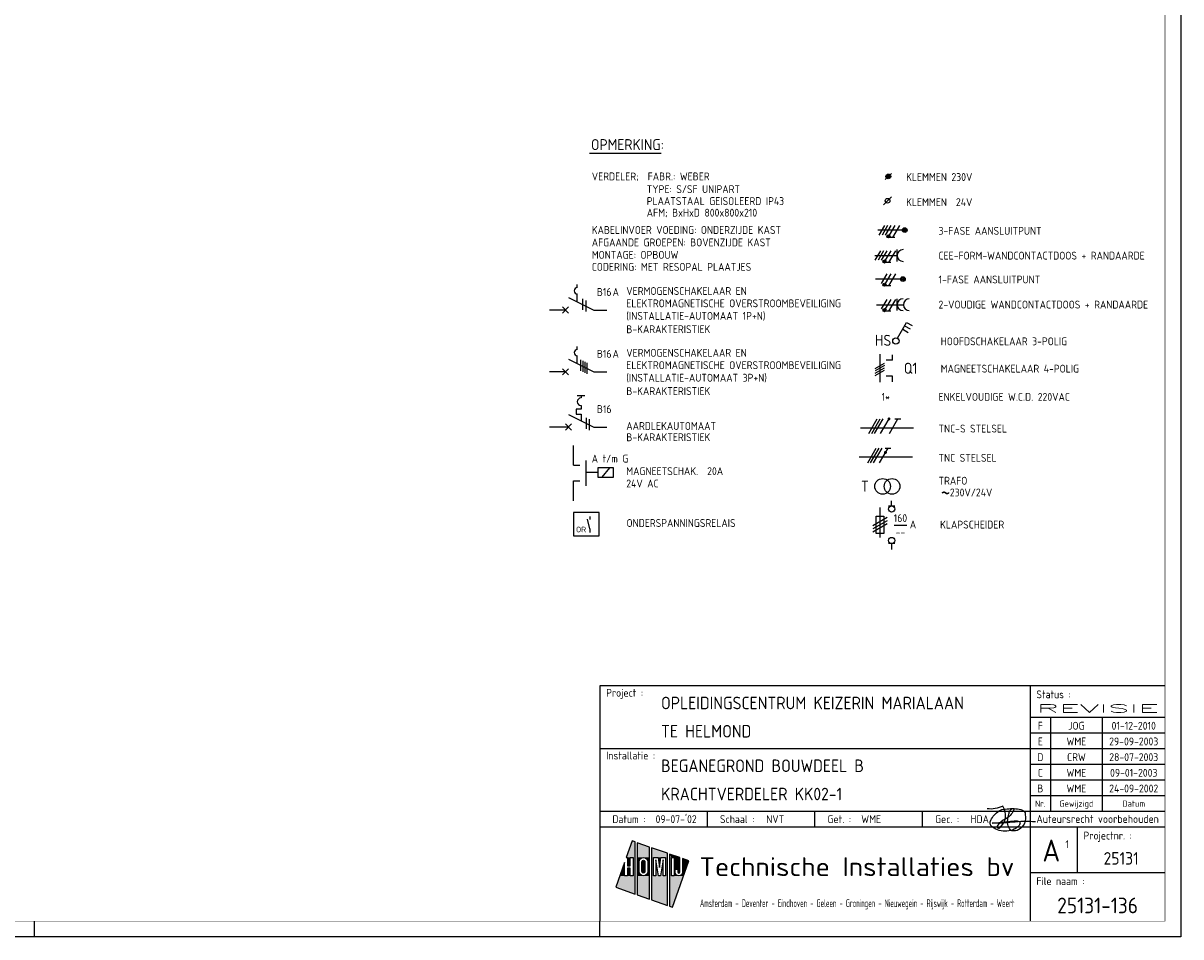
# Model space of a CAD drawing. Header units: millimetres. Extents: x 0 to 841, y 0 to 594.
# Tile 4 of 5: x 472 to 841, y 0 to 291. Entities that reach past the tile are written whole.
import ezdxf
from ezdxf.enums import TextEntityAlignment as Align

# ---------------------------------------------------------------- set-up
doc = ezdxf.new("R2010")
doc.units = ezdxf.units.MM
doc.linetypes.add('HIDDEN', pattern=[9.525, 6.35, -3.175])
doc.layers.get('0').update_dxf_attribs({"linetype": 'CONTINUOUS'})
for name, color, linetype in [('02-61-50-lijn050', 90, 'CONTINUOUS'), ('1', 7, 'CONTINUOUS'), ('40', 1, 'CONTINUOUS'), ('41', 2, 'CONTINUOUS'), ('70', 1, 'CONTINUOUS'), ('71', 2, 'CONTINUOUS'), ('EL$2B---_KADER', 4, 'CONTINUOUS'), ('LIJN025', 10, 'CONTINUOUS'), ('LIJN035', 50, 'CONTINUOUS'), ('LIJN050', 90, 'CONTINUOUS'), ('TEKST18', 210, 'CONTINUOUS'), ('TEKST25', 10, 'CONTINUOUS'), ('TEKST35', 50, 'CONTINUOUS'), ('TEKST50', 90, 'CONTINUOUS'), ('TEKST70', 130, 'CONTINUOUS')]:
    doc.layers.add(name, color=color, linetype=linetype)
doc.styles.add('5_0', font='iso.shx')
doc.styles.add('HELV', font='ISO.SHX')
doc.styles.add('ISO', font='ISO.SHX')
doc.styles.add('NEN', font='iso.shx')
doc.styles.add('ROMAND', font='romand')

# ---------------------------------------------------------------- blocks, each defined once
blk = doc.blocks.new('A1')
at = {"layer": 'LIJN025'}
for p, q in [((793, 80), (793, 5)), ((793, 70), (836, 70)), ((799.5, 70), (799.5, 40)), ((816, 70), (816, 40)), ((793, 65), (836, 65)), ((656, 60), (793, 60)), ((793, 60), (836, 60)), ((793, 55), (836, 55)), ((793, 50), (836, 50)), ((793, 45), (836, 45)), ((656, 40), (836, 40)), ((690.25, 35), (690.25, 40)), ((724.5, 35), (724.5, 40)), ((758.75, 35), (758.75, 40)), ((656, 35), (836, 35)), ((808, 35), (808, 20.5)), ((666.28, 30.55), (664.44, 25.28)), ((667.23, 30.22), (666.28, 30.55)), ((667.23, 13.64), (667.23, 30.22)), ((667.85, 30), (667.85, 13.42)), ((671.81, 28.62), (667.85, 30)), ((671.81, 12.03), (671.81, 28.62)), ((672.49, 28.38), (672.49, 11.8)), ((677.53, 26.61), (672.49, 28.38)), ((677.53, 10.03), (677.53, 26.61)), ((678.21, 26.37), (678.21, 9.79)), ((681.46, 25.24), (678.21, 26.37)), ((663.88, 23.67), (661.11, 15.78)), ((663.88, 19.41), (663.88, 23.67)), ((664.44, 25.28), (664.78, 25.28)), ((664.78, 25.28), (664.78, 22.62)), ((664.78, 22.62), (665.68, 22.62)), ((665.68, 22.62), (665.68, 25.28)), ((665.68, 25.28), (666.58, 25.28)), ((666.58, 25.28), (666.58, 19.41)), ((668.51, 23.91), (668.61, 24.43)), ((668.51, 20.8), (668.51, 23.91)), ((668.61, 24.43), (668.9, 24.86)), ((668.9, 24.86), (669.35, 25.18)), ((669.35, 25.18), (669.88, 25.28)), ((669.39, 23.89), (669.46, 24.14)), ((669.39, 20.81), (669.39, 23.89)), ((669.46, 24.14), (669.63, 24.32)), ((669.63, 24.32), (669.89, 24.39)), ((669.88, 25.28), (670.41, 25.18)), ((669.89, 24.39), (670.13, 24.32)), ((670.13, 24.32), (670.31, 24.14)), ((670.31, 24.14), (670.38, 23.89)), ((670.38, 23.89), (670.38, 20.81)), ((670.41, 25.18), (670.85, 24.88)), ((670.85, 24.88), (671.14, 24.45)), ((671.14, 24.45), (671.25, 23.91)), ((671.25, 23.91), (671.25, 20.8)), ((673.1, 25.28), (674.62, 25.28)), ((673.1, 19.41), (673.1, 25.28)), ((673.87, 24.56), (673.87, 19.41)), ((674.72, 19.41), (673.87, 24.56)), ((674.62, 25.28), (675, 22.14)), ((675, 22.14), (675.38, 25.28)), ((676.15, 24.56), (675.29, 19.41)), ((675.38, 25.28), (676.92, 25.28)), ((676.15, 19.41), (676.15, 24.56)), ((676.92, 25.28), (676.92, 19.41)), ((678.81, 25.28), (679.69, 25.28)), ((678.81, 19.41), (678.81, 25.28)), ((679.14, 9.47), (684.31, 24.24)), ((679.69, 25.28), (679.69, 19.41)), ((681.46, 20.62), (681.46, 25.24)), ((682.31, 24.94), (682.31, 20.61)), ((684.31, 24.24), (682.31, 24.94)), ((664.78, 19.41), (663.88, 19.41)), ((664.78, 21.86), (664.78, 19.41)), ((665.68, 21.86), (664.78, 21.86)), ((665.68, 19.41), (665.68, 21.86)), ((666.58, 19.41), (665.68, 19.41)), ((668.61, 20.28), (668.51, 20.8)), ((668.91, 19.82), (668.61, 20.28)), ((669.37, 19.52), (668.91, 19.82)), ((669.91, 19.41), (669.37, 19.52)), ((669.45, 20.57), (669.39, 20.81)), ((669.64, 20.38), (669.45, 20.57)), ((669.89, 20.32), (669.64, 20.38)), ((670.14, 20.38), (669.89, 20.32)), ((670.43, 19.53), (669.91, 19.41)), ((670.32, 20.56), (670.14, 20.38)), ((670.38, 20.81), (670.32, 20.56)), ((670.86, 19.83), (670.43, 19.53)), ((671.15, 20.26), (670.86, 19.83)), ((671.25, 20.8), (671.15, 20.26)), ((673.87, 19.41), (673.1, 19.41)), ((675.29, 19.41), (674.72, 19.41)), ((676.92, 19.41), (676.15, 19.41)), ((679.69, 19.41), (678.81, 19.41)), ((680.02, 21.54), (680.88, 21.54)), ((680.02, 20.61), (680.02, 21.54)), ((680.09, 20.16), (680.02, 20.61)), ((680.34, 19.76), (680.09, 20.16)), ((680.7, 19.5), (680.34, 19.76)), ((681.16, 19.41), (680.7, 19.5)), ((680.88, 21.54), (680.88, 20.62)), ((680.88, 20.62), (680.97, 20.41)), ((680.97, 20.41), (681.17, 20.33)), ((681.61, 19.5), (681.16, 19.41)), ((681.17, 20.33), (681.37, 20.41)), ((681.37, 20.41), (681.46, 20.62)), ((681.99, 19.77), (681.61, 19.5)), ((682.24, 20.17), (681.99, 19.77)), ((682.31, 20.61), (682.24, 20.17)), ((793, 20.5), (836, 20.5)), ((661.11, 15.78), (667.23, 13.64)), ((667.85, 13.42), (671.81, 12.03)), ((672.49, 11.8), (677.53, 10.03)), ((678.21, 9.79), (679.14, 9.47)), ((476, 0), (476, 5)), ((656, 0), (656, 5))]:
    blk.add_line(p, q, dxfattribs=at)
blk.add_lwpolyline([(0, 0), (0, 594), (841, 594), (841, 0)], close=True, dxfattribs=at)
for points in [[(664.44, 25.28), (666.28, 30.55), (667.23, 25.28), (667.23, 30.22)], [(667.85, 25.28), (667.85, 30), (671.81, 25.28), (671.81, 28.62)], [(672.49, 25.28), (672.49, 28.38), (677.53, 25.28), (677.53, 26.61)], [(679.69, 25.28), (678.21, 26.37), (681.46, 25.24), (678.21, 26.37)], [(678.81, 25.28), (678.21, 26.37), (679.69, 25.28), (678.21, 26.37)], [(678.21, 19.41), (678.21, 26.37), (678.81, 19.41), (678.81, 25.28)], [(662.39, 19.41), (663.88, 23.67), (663.88, 19.41), (663.88, 23.67)], [(664.78, 22.62), (664.78, 25.28), (665.68, 22.62), (665.68, 25.28)], [(666.58, 19.41), (666.58, 25.28), (667.23, 19.41), (667.23, 25.28)], [(669.35, 25.18), (667.85, 25.28), (669.88, 25.28), (667.85, 25.28)], [(668.9, 24.86), (667.85, 25.28), (669.35, 25.18), (667.85, 25.28)], [(668.61, 24.43), (667.85, 25.28), (668.9, 24.86), (667.85, 25.28)], [(667.85, 23.91), (667.85, 25.28), (668.51, 23.91), (668.61, 24.43)], [(667.85, 20.8), (667.85, 23.91), (668.51, 20.8), (668.51, 23.91)], [(669.39, 23.89), (669.46, 24.14), (670.38, 23.89), (670.31, 24.14)], [(669.39, 20.81), (669.39, 23.89), (670.38, 20.81), (670.38, 23.89)], [(669.46, 24.14), (669.63, 24.32), (670.31, 24.14), (670.13, 24.32)], [(669.63, 24.32), (669.89, 24.39), (670.13, 24.32), (669.89, 24.39)], [(670.41, 25.18), (669.88, 25.28), (670.41, 25.18), (671.81, 25.28)], [(670.85, 24.88), (670.41, 25.18), (670.85, 24.88), (671.81, 25.28)], [(671.14, 24.45), (670.85, 24.88), (671.14, 24.45), (671.81, 25.28)], [(671.25, 23.91), (671.14, 24.45), (671.81, 23.91), (671.81, 25.28)], [(671.25, 20.8), (671.25, 23.91), (671.81, 20.8), (671.81, 23.91)], [(672.49, 19.41), (672.49, 25.28), (673.1, 19.41), (673.1, 25.28)], [(673.87, 19.41), (673.87, 24.56), (674.72, 19.41), (673.87, 24.56)], [(675, 22.14), (674.62, 25.28), (675, 22.14), (675.38, 25.28)], [(675.29, 19.41), (676.15, 24.56), (676.15, 19.41), (676.15, 24.56)], [(676.92, 19.41), (676.92, 25.28), (677.53, 19.41), (677.53, 25.28)], [(679.69, 25.24), (679.69, 25.28), (681.46, 25.24)], [(679.69, 21.54), (679.69, 25.24), (681.46, 21.54), (681.46, 25.24)], [(682.31, 20.61), (682.31, 24.94), (683.04, 20.61), (684.31, 24.24)], [(661.11, 15.78), (662.39, 19.41), (667.23, 13.64), (667.23, 19.41)], [(664.78, 19.41), (664.78, 21.86), (665.68, 19.41), (665.68, 21.86)], [(667.85, 19.41), (668.51, 20.8), (667.85, 19.41), (668.61, 20.28)], [(667.85, 19.41), (667.85, 20.8), (667.85, 19.41), (668.51, 20.8)], [(667.85, 19.41), (668.61, 20.28), (667.85, 19.41), (668.91, 19.82)], [(667.85, 19.41), (668.91, 19.82), (667.85, 19.41), (669.37, 19.52)], [(667.85, 19.41), (669.37, 19.52), (667.85, 19.41), (669.91, 19.41)], [(667.85, 13.42), (667.85, 19.41), (671.81, 12.03), (671.81, 19.41)], [(669.45, 20.57), (669.39, 20.81), (670.32, 20.56), (670.38, 20.81)], [(669.64, 20.38), (669.45, 20.57), (670.14, 20.38), (670.32, 20.56)], [(669.89, 20.32), (669.64, 20.38), (669.89, 20.32), (670.14, 20.38)], [(669.91, 19.41), (670.43, 19.53), (669.91, 19.41), (671.81, 19.41)], [(670.43, 19.53), (670.86, 19.83), (670.43, 19.53), (671.81, 19.41)], [(670.86, 19.83), (671.15, 20.26), (670.86, 19.83), (671.81, 19.41)], [(671.81, 19.41), (671.15, 20.26), (671.81, 20.8), (671.25, 20.8)], [(672.49, 11.8), (672.49, 19.41), (677.53, 10.03), (677.53, 19.41)], [(678.21, 9.79), (678.21, 19.41), (679.14, 9.47), (682.62, 19.41)], [(679.69, 19.41), (679.69, 21.54), (680.02, 20.61), (680.02, 21.54)], [(679.69, 19.41), (680.02, 20.61), (679.69, 19.41), (680.09, 20.16)], [(679.69, 19.41), (680.09, 20.16), (679.69, 19.41), (680.34, 19.76)], [(679.69, 19.41), (680.34, 19.76), (679.69, 19.41), (680.7, 19.5)], [(679.69, 19.41), (680.7, 19.5), (679.69, 19.41), (681.16, 19.41)], [(680.02, 20.61), (680.02, 21.54), (680.09, 20.16), (680.02, 20.61)], [(681.46, 20.62), (680.88, 21.54), (681.46, 20.62), (681.46, 21.54)], [(681.37, 20.41), (680.88, 21.54), (681.46, 20.62), (680.88, 21.54)], [(681.17, 20.33), (680.88, 21.54), (681.37, 20.41), (680.88, 21.54)], [(680.97, 20.41), (680.88, 21.54), (681.17, 20.33), (680.88, 21.54)], [(680.88, 20.62), (680.88, 21.54), (680.97, 20.41), (680.88, 21.54)], [(681.16, 19.41), (682.62, 19.41), (681.61, 19.5), (682.62, 19.41)], [(682.62, 19.41), (681.61, 19.5), (682.62, 19.41), (681.99, 19.77)], [(682.62, 19.41), (681.99, 19.77), (683.04, 20.61), (682.24, 20.17)], [(682.24, 20.17), (682.31, 20.61), (682.24, 20.17), (683.04, 20.61)]]:
    blk.add_solid(points, dxfattribs=at)
at = {"layer": 'LIJN050'}
for p, q in [((836, 80), (656, 80)), ((656, 80), (656, 5))]:
    blk.add_line(p, q, dxfattribs=at)
at = {"layer": 'LIJN050', "const_width": 0.2}
blk.add_lwpolyline([(836, 5), (836, 589), (25, 589), (25, 5)], close=True, dxfattribs=at)
at = {"layer": 'TEKST18', "style": 'ISO'}
for s, p in [('Nr.', (796.25, 41.43)), ('Gewijzigd', (807.75, 41.43)), ('Datum', (826, 41.43))]:
    blk.add_text(s, height=2, dxfattribs=at).set_placement(p, align=Align.CENTER)
at = {"layer": 'TEKST18', "style": 'ISO', "width": 0.67468}
blk.add_text('Amsterdam - Deventer - Eindhoven - Geleen - Groningen - Nieuwegein - Rijswijk - Rotterdam - Weert', height=2.5, dxfattribs=at).set_placement((687.88, 9.47), (788, 9.47), align=Align.FIT)
at = {"layer": 'TEKST25', "style": 'ISO'}
for s, p in [('Project :', (658, 76.5)), ('Status :', (795, 76)), ('Installatie :', (658, 56.5)), ('Datum :', (660, 36.25)), ('Schaal :', (694.25, 36.25)), ('Get. :', (728.5, 36.25)), ('Gec. :', (762.75, 36.25)), ('Projectnr. :', (810, 31)), ('File naam :', (795, 16.5))]:
    blk.add_text(s, height=2.5, dxfattribs=at).set_placement(p)
at = {"layer": 'TEKST25', "style": 'ISO', "width": 1.015814}
blk.add_text('Auteursrecht voorbehouden', height=2.5, dxfattribs=at).set_placement((795, 36.3), (834, 36.3), align=Align.FIT)
at = {"layer": 'TEKST25', "style": 'ROMAND', "width": 2.899115}
blk.add_attdef('STATUS', text='', height=2.5, dxfattribs=at).set_placement((795, 71.5), (834, 71.5), align=Align.FIT)
at = {"layer": 'TEKST25', "style": 'ISO'}
for tag, p in [('E', (796.25, 66)), ('NAAM-E', (807.75, 66)), ('DATUM-E', (826, 66)), ('D', (796.25, 61)), ('NAAM-D', (807.75, 61)), ('DATUM-D', (826, 61)), ('C', (796.25, 56)), ('NAAM-C', (807.75, 56)), ('DATUM-C', (826, 56)), ('B', (796.25, 51)), ('NAAM-B', (807.75, 51)), ('DATUM-B', (826, 51)), ('A', (796.25, 46)), ('NAAM-A', (807.75, 46)), ('DATUM-A', (826, 46))]:
    blk.add_attdef(tag, text='', height=2.5, dxfattribs=at).set_placement(p, align=Align.CENTER)
for tag, p in [('DATUM', (673.75, 36.25)), ('SCHAAL', (709, 36.25)), ('GETEKEND', (739.25, 36.25)), ('GECONTOL.', (774, 36.25)), ('FORMAAT', (804.25, 28.25))]:
    blk.add_attdef(tag, p, '', height=2.5, dxfattribs=at)
at = {"layer": 'TEKST35', "style": 'ISO'}
for tag, p in [('PROJECT', (675.5, 72.5)), ('PLAATS', (675.5, 63.5)), ('INSTALLATIE-REGEL1', (675.5, 52.5)), ('INSTALLATIE-REGEL2', (675.5, 43.5))]:
    blk.add_attdef(tag, p, '', height=4, dxfattribs=at)
blk.add_attdef('PROJ.NR.', text='', height=4, dxfattribs=at).set_placement((822, 23), align=Align.CENTER)
at = {"layer": 'TEKST50', "style": 'HELV', "width": 1.169753}
blk.add_text('Technische Installaties bv', height=6, dxfattribs=at).set_placement((687.72, 19.36), (787.99, 19.36), align=Align.FIT)
at = {"layer": 'TEKST50', "style": 'ISO'}
blk.add_attdef('FILE-NAAM', text='', height=5, dxfattribs=at).set_placement((814.5, 7.5), align=Align.CENTER)
at = {"layer": 'TEKST70', "style": 'HELV'}
blk.add_text('A', height=7, dxfattribs=at).set_placement((799.75, 24), align=Align.CENTER)
blk = doc.blocks.new('PRHDAA4')
at = {"layer": '02-61-50-lijn050', "color": 50, "linetype": 'ByBlock', "flags": 128}
blk.add_lwpolyline([(1.04, 2.03, 0.043806), (-6.39, 1.89, -0.031193), (-12.8, 1.6), (-7.61, 2.16, 0.003454), (-5.1, 2.36, -0.231177), (-3.95, 1.92, -0.175519), (-3.92, 1.42, -0.153375), (-4.6, 0.4, -0.056813), (-5.76, -0.34, -0.100205), (-8.11, -0.94, -0.16296), (-12.67, 0.33, -0.379529), (-13.36, 2.09, -0.14016), (-11.01, 5.21, -0.143334), (-9.14, 6.05, -0.06258), (-4.67, 6.18, -0.12688), (-2.65, 5.49, -0.169413), (-2.32, 4.96, -0.095564), (-2.27, 2.38, -0.080055), (-2.63, 1.34, -0.126486), (-4.26, -0.44, -0.214891), (-6.48, -0.78, -0.203106), (-7.05, -0.45, -0.121177), (-7.75, 1.16, -0.121604), (-7.51, 4.45, -0.010614), (-7.31, 5.13, -0.021915), (-7.04, 5.72, -0.15615), (-6.41, 6.24, -0.050224), (-6.16, 6.3, -0.295436), (-5.97, 6.21, -0.250173), (-5.94, 5.68, -0.167384), (-8.57, 2.94, 0.121525), (-11.08, 0.82, 0.14194), (-11.19, 0.5, 0.153562), (-11.18, 0.3, 0.520832), (-10.31, 0.11, 0.362036), (-9.35, 7.05, -0.145439), (-14.41, 6.19)], format="xyb", dxfattribs=at)
blk = doc.blocks.new('T1146')
at = {"layer": '71'}
for p, q in [((-4, 0), (-4, -8)), ((0, -1.5), (-2, -1.5)), ((0, -6.5), (-2, -6.5))]:
    blk.add_line(p, q, dxfattribs=at)
blk = doc.blocks.new('RWS023', base_point=(227, 181))
at = {"layer": '40', "style": 'NEN'}
blk.add_text('~', height=5, dxfattribs=at).set_placement((223.5, 179.5))
blk = doc.blocks.new('KLAPSCHRENVOOI')
at = {"layer": '1', "color": 2}
for p, q in [((-19.2, 4.66), (-19.2, -4.84)), ((-16.5, 5.16), (-14.5, 5.16)), ((-20.45, 1.91), (-17.95, 1.91)), ((-20.45, -3.59), (-20.45, 1.91)), ((-17.95, 1.91), (-17.95, -3.59)), ((-17.95, -3.59), (-20.45, -3.59)), ((-14.5, -6.84), (-16.5, -6.84))]:
    blk.add_line(p, q, dxfattribs=at)
at = {"layer": '1', "color": 1}
for p, q in [((-16.95, 1.46), (-21.45, -1.14)), ((-16.95, 0.46), (-21.45, -2.14)), ((-16.95, -0.54), (-21.45, -3.14))]:
    blk.add_line(p, q, dxfattribs=at)
at = {"layer": '70'}
blk.add_line((-14.69, -0.96), (-10.69, -0.96), dxfattribs=at)
at = {"layer": '71'}
for centre in [(-15.5, 4.16), (-15.5, -5.84)]:
    blk.add_circle(centre, 1, dxfattribs=at)
at = {"layer": 'LIJN035'}
for p, q in [((-15.5, 5.16), (-15.5, 6.76)), ((-15.5, -6.84), (-15.5, -8.69))]:
    blk.add_line(p, q, dxfattribs=at)
at = {"layer": '40', "style": 'NEN'}
for s, p in [('160', (-12.69, 0.04)), ('--', (-12.69, -4.46))]:
    blk.add_text(s, height=2.5, dxfattribs=at).set_placement(p, align=Align.CENTER)
blk.add_text('A', height=2.5, dxfattribs=at).set_placement((-9.69, -1.96))
at = {"layer": 'TEKST25', "style": 'ISO'}
blk.add_text('KLAPSCHEIDER', height=2.5, dxfattribs=at).set_placement((-0.06, -2.04))

msp = doc.modelspace()

# ---------------------------------------------------------------- linework, layer by layer
at = {"color": 10}
for p, q in [((741.63, 160.31), (744.33, 165)), ((742.56, 160.31), (745.27, 165)), ((743.5, 160.31), (746.21, 165)), ((745.38, 160.31), (748.08, 165)), ((748.19, 160.31), (750.89, 165)), ((749.96, 165), (751.83, 165)), ((741.3, 151.01), (744.01, 155.7)), ((742.24, 151.01), (744.94, 155.7)), ((743.18, 151.01), (745.88, 155.7)), ((745.05, 151.01), (747.76, 155.7)), ((746.82, 155.7), (748.69, 155.7))]:
    msp.add_line(p, q, dxfattribs=at)
at = {"color": 50}
for p, q in [((738.96, 162.18), (755.83, 162.18)), ((738.63, 152.88), (755.51, 152.88))]:
    msp.add_line(p, q, dxfattribs=at)
at = {"color": 10, "const_width": 0.469}
for points in [[(747.88, 165.11, 1), (748.29, 164.88, 1)], [(746.74, 154.41, 1), (747.15, 154.17, 1)]]:
    msp.add_lwpolyline(points, format="xyb", close=True, dxfattribs=at)
at = {"layer": '1', "color": 1}
for p, q in [((746.64, 226.56), (744.89, 223.53)), ((747.64, 226.56), (745.89, 223.53)), ((748.64, 226.56), (746.89, 223.53)), ((749.89, 226.56), (748.17, 223.57)), ((751.39, 226.56), (749.21, 222.77)), ((745.37, 218.56), (743.62, 215.53)), ((746.37, 218.56), (744.62, 215.53)), ((747.37, 218.56), (745.62, 215.53)), ((748.62, 218.56), (746.9, 215.57)), ((750.12, 218.56), (747.94, 214.77)), ((747.37, 211.16), (745.62, 208.13)), ((748.62, 211.16), (746.9, 208.17)), ((750.12, 211.16), (747.94, 207.37)), ((747.37, 203.06), (745.62, 200.03)), ((748.62, 203.06), (746.9, 200.07)), ((750.12, 203.06), (747.94, 199.27))]:
    msp.add_line(p, q, dxfattribs=at)
at = {"layer": '1', "color": 2}
for p, q in [((646.03, 203.69), (654.07, 199.67)), ((646.03, 183.99), (654.07, 179.97)), ((650.03, 172.46), (650.03, 171.66)), ((646.03, 166.39), (654.07, 162.37)), ((650.03, 168.06), (648.43, 168.06)), ((648.43, 168.06), (648.43, 166.46)), ((648.43, 166.46), (650.03, 166.46)), ((650.03, 169.26), (650.03, 168.06)), ((650.03, 166.46), (650.03, 164.4))]:
    msp.add_line(p, q, dxfattribs=at)
at = {"layer": '1', "color": 1}
for centre in [(747.92, 223.13), (746.65, 215.13), (746.65, 207.73), (746.65, 199.63)]:
    msp.add_circle(centre, 0.5, dxfattribs=at)
at = {"layer": '1', "color": 2}
msp.add_arc((650.03, 170.46), 1.2, 90, 270, dxfattribs=at)
at = {"layer": '40'}
msp.add_line((748.86, 235.71), (746.36, 233.21), dxfattribs=at)
at = {"layer": '40', "color": 2}
msp.add_circle((747.61, 234.46), 0.75, dxfattribs=at)
at = {"layer": '70'}
for p, q in [((746.86, 241.21), (748.86, 243.21)), ((749.98, 222.77), (748.43, 222.77)), ((748.71, 214.77), (747.16, 214.77)), ((748.71, 207.37), (747.16, 207.37)), ((650.53, 203.19), (650.53, 199.69)), ((651.53, 202.69), (651.53, 199.19)), ((748.71, 199.27), (747.16, 199.27)), ((649.9, 183.8), (649.9, 180.3)), ((650.55, 183.48), (650.55, 179.98)), ((651.19, 183.16), (651.19, 179.66)), ((651.84, 182.83), (651.84, 179.33)), ((743.63, 181.03), (746.66, 182.78)), ((746.66, 182.03), (743.63, 180.28)), ((743.63, 179.53), (746.66, 181.28)), ((743.63, 178.78), (746.66, 180.53)), ((651.61, 165.37), (651.61, 161.87)), ((652.61, 164.87), (652.61, 161.37))]:
    msp.add_line(p, q, dxfattribs=at)
at = {"layer": '70', "const_width": 0.5}
for points in [[(747.67, 223.13, 1), (748.17, 223.13, 1)], [(746.4, 215.13, 1), (746.9, 215.13, 1)], [(746.4, 207.73, 1), (746.9, 207.73, 1)], [(746.4, 199.63, 1), (746.9, 199.63, 1)]]:
    msp.add_lwpolyline(points, format="xyb", close=True, dxfattribs=at)
at = {"layer": '71'}
for p, q in [((750.67, 215.16), (750.67, 218.91)), ((743.58, 217.04), (750.67, 217.04)), ((648.82, 206.8), (648.82, 207.8)), ((648.82, 202.3), (648.82, 204.8)), ((750.67, 199.48), (750.67, 203.23)), ((744.07, 201.36), (752.67, 201.36)), ((750.78, 190.7), (753.68, 195.72)), ((753.68, 195.72), (755.41, 194.72)), ((752.43, 193.56), (754.16, 192.56)), ((753.05, 194.64), (754.79, 193.64)), ((648.82, 187.1), (648.82, 188.1)), ((648.82, 182.6), (648.82, 185.1)), ((745.15, 185.65), (745.15, 176.65)), ((749.15, 183.65), (747.15, 183.65)), ((749.15, 178.65), (747.15, 178.65)), ((645.03, 163.37), (647.03, 161.37)), ((645.03, 161.37), (647.03, 163.37)), ((660.41, 149.38), (655.41, 149.38)), ((655.41, 149.38), (655.41, 146.38)), ((660.41, 146.38), (660.41, 149.38)), ((655.41, 146.38), (660.41, 146.38)), ((655.75, 135.2), (647.65, 135.2)), ((647.65, 135.2), (647.65, 127.7)), ((652.83, 129.96), (652.07, 133.06)), ((655.75, 127.7), (655.75, 135.2)), ((647.65, 127.7), (655.75, 127.7))]:
    msp.add_line(p, q, dxfattribs=at)
for centre, radius in [((747.86, 242.21), 0.75), ((747.86, 242.21), 0.5), ((747.86, 242.21), 0.25), ((753.08, 225.12), 0.75), ((753.08, 225.12), 0.5), ((753.08, 225.12), 0.25), ((752.5, 209.54), 0.75), ((752.5, 209.54), 0.5), ((752.5, 209.54), 0.25), ((750.27, 189.84), 1), ((746.05, 143.5), 2.5), ((749.05, 143.5), 2.5)]:
    msp.add_circle(centre, radius, dxfattribs=at)
for centre, radius in [((752.55, 217.04), 1.88), ((648.82, 205.8), 1), ((752.55, 201.36), 1.88), ((754.55, 201.36), 1.88), ((648.82, 186.1), 1)]:
    msp.add_arc(centre, radius, 90, 270, dxfattribs=at)
at = {"layer": 'LIJN025', "linetype": 'Continuous'}
msp.add_line((652.71, 249.62), (675.59, 249.62), dxfattribs=at)
at = {"layer": 'LIJN025', "color": 2, "linetype": 'Continuous'}
for p, q in [((644.11, 198.69), (646.08, 200.67)), ((644.11, 200.67), (646.08, 198.69)), ((644.11, 180.97), (646.08, 178.99)), ((644.11, 178.99), (646.08, 180.97))]:
    msp.add_line(p, q, dxfattribs=at)
at = {"layer": 'LIJN025', "color": 2, "linetype": 'HIDDEN', "ltscale": 2.5}
msp.add_line((655.41, 147.88), (651.64, 147.88), dxfattribs=at)
at = {"layer": 'LIJN025', "color": 1, "linetype": 'Continuous'}
msp.add_line((656.71, 146.38), (659.22, 149.38), dxfattribs=at)
at = {"layer": 'LIJN035'}
for p, q in [((752.58, 225.12), (744.5, 225.12)), ((752, 209.54), (743.8, 209.54)), ((645.1, 199.68), (640.02, 199.68)), ((654.07, 199.67), (658.27, 199.67)), ((749.15, 183.65), (749.15, 185.45)), ((645.1, 179.98), (640.02, 179.98)), ((654.07, 179.97), (658.27, 179.97)), ((749.15, 176.85), (749.15, 178.65)), ((646.04, 162.38), (640.02, 162.38)), ((654.07, 162.37), (658.27, 162.37)), ((647.64, 150.22), (647.64, 156.51)), ((647.64, 138.94), (647.64, 145.22)), ((652.83, 133.93), (652.83, 132.95)), ((652.83, 129.96), (652.83, 128.83))]:
    msp.add_line(p, q, dxfattribs=at)
at = {"layer": 'LIJN050'}
msp.add_line((648.82, 172.46), (651.22, 172.46), dxfattribs=at)

# ---------------------------------------------------------------- block references
at = {"layer": '40'}
msp.add_blockref('RWS023', (768.05, 140.3), dxfattribs=at)
at = {"layer": 'EL$2B---_KADER'}
msp.add_blockref('A1', (0, 0), dxfattribs=at).add_auto_attribs({'NAAM-E': 'JOG', 'NAAM-D': 'WME', 'NAAM-C': 'CRW', 'NAAM-B': 'WME', 'NAAM-A': 'WME', 'STATUS': 'REVISIE', 'FILE-NAAM': '25131-136', 'SCHAAL': 'NVT', 'INSTALLATIE-REGEL2': 'KRACHTVERDELER KK02-1', 'INSTALLATIE-REGEL1': 'BEGANEGROND BOUWDEEL B', 'DATUM': "09-07-'02", 'PLAATS': 'TE HELMOND', 'PROJECT': 'OPLEIDINGSCENTRUM KEIZERIN MARIALAAN', 'GETEKEND': 'WME', 'GECONTOL.': 'HDA', 'C': 'D', 'B': 'C', 'A': 'B', 'E': 'F', 'D': 'E', 'PROJ.NR.': '25131', 'DATUM-C': '28-07-2003', 'DATUM-B': '09-01-2003', 'DATUM-A': '24-09-2002', 'FORMAAT': '1', 'DATUM-E': '01-12-2010', 'DATUM-D': '29-09-2003'})
at = {"layer": 'LIJN025', "color": 2, "linetype": 'Continuous', "rotation": 180}
msp.add_blockref('T1146', (647.64, 143.72), dxfattribs=at)
at = {"layer": 'LIJN025'}
for name, p in [('KLAPSCHRENVOOI', (764.4, 132.1)), ('PRHDAA4', (793.7, 34.6))]:
    msp.add_blockref(name, p, dxfattribs=at)

# ---------------------------------------------------------------- texts
at = {"layer": '40', "style": 'NEN'}
for s, height, p in [('B16', 2.5, (655.07, 204.17)), ('A', 2.5, (660.07, 204.17)), ('B16', 2.5, (655.07, 184.47)), ('A', 2.5, (660.07, 184.47)), ('B16', 2.5, (655.07, 166.87)), ('230V/24V', 2.5, (767.45, 140.3)), ('OR', 1.8, (648.42, 128.86))]:
    msp.add_text(s, height=height, dxfattribs=at).set_placement(p)
at = {"layer": '41', "style": 'NEN'}
msp.add_text('T', height=3.5, dxfattribs=at).set_placement((741.65, 141.8), align=Align.RIGHT)
at = {"layer": 'TEKST25'}
for s, style, p in [('VERDELER;  FABR.: WEBER', 'ISO', (653.44, 240.99)), ('KLEMMEN 230V', 'ISO', (753.52, 240.79)), ('TYPE: S/SF UNIPART', 'ISO', (670.94, 236.93)), ('PLAATSTAAL GEISOLEERD IP43', 'ISO', (670.94, 233.13)), ('KLEMMEN  24V', 'ISO', (753.52, 232.79)), ('AFM; BxHxD 800x800x210', 'ISO', (670.94, 229.43)), ('KABELINVOER VOEDING: ONDERZIJDE KAST', 'ISO', (653.44, 223.92)), ('3-FASE AANSLUITPUNT', 'ISO', (763.84, 223.65)), ('AFGAANDE GROEPEN: BOVENZIJDE KAST', 'ISO', (653.44, 219.97)), ('MONTAGE: OPBOUW', 'ISO', (653.44, 215.99)), ('CEE-FORM-WANDCONTACTDOOS + RANDAARDE', 'ISO', (763.84, 215.75)), ('CODERING: MET RESOPAL PLAATJES', 'ISO', (653.44, 212.16)), ('1-FASE AANSLUITPUNT', 'ISO', (763.84, 208.15)), ('VERMOGENSCHAKELAAR EN ', 'ISO', (664.44, 204.48)), ('ELEKTROMAGNETISCHE OVERSTROOMBEVEILIGING', 'ISO', (664.44, 200.55)), ('(INSTALLATIE-AUTOMAAT 1P+N)', 'ISO', (664.44, 196.55)), ('2-VOUDIGE WANDCONTACTDOOS + RANDAARDE', 'ISO', (763.84, 200.15)), ('B-KARAKTERISTIEK', 'ISO', (664.44, 192.3)), ('HOOFDSCHAKELAAR 3-POLIG', 'ISO', (764.54, 188.45)), ('VERMOGENSCHAKELAAR EN ', 'ISO', (664.44, 184.78)), ('ELEKTROMAGNETISCHE OVERSTROOMBEVEILIGING', 'ISO', (664.44, 180.85)), ('MAGNEETSCHAKELAAR 4-POLIG', 'ISO', (764.54, 179.75)), ('(INSTALLATIE-AUTOMAAT 3P+N)', 'ISO', (664.44, 176.85)), ('B-KARAKTERISTIEK', 'ISO', (664.44, 172.6)), ('1*', '5_0', (745.72, 170.74)), ('ENKELVOUDIGE W.C.D. 220VAC', 'ISO', (763.84, 170.75)), ('AARDLEKAUTOMAAT', 'ISO', (664.44, 161.48)), ('TNC-S STELSEL', 'ISO', (763.84, 160.65)), ('B-KARAKTERISTIEK', 'ISO', (664.44, 157.9)), ('A t/m G', 'ISO', (653.42, 151.09)), ('TNC STELSEL', 'ISO', (763.84, 151.35)), ('MAGNEETSCHAK.  20A', 'ISO', (664.42, 147.09)), ('24V AC', 'ISO', (664.42, 143.16)), ('TRAFO', 'ISO', (763.84, 144.05)), ('ONDERSPANNINGSRELAIS', 'ISO', (664.52, 130.58))]:
    msp.add_text(s, height=2.5, dxfattribs=dict(at, style=style)).set_placement(p)
at = {"layer": 'TEKST35', "linetype": 'HIDDEN', "style": 'ISO'}
msp.add_text('OPMERKING:', height=3.5, dxfattribs=at).set_placement((653.2, 250.62))
at = {"layer": 'TEKST35', "style": 'NEN'}
for s, p in [('HS', (743.59, 188.28)), ('Q1', (752.79, 179.38))]:
    msp.add_text(s, height=3.5, dxfattribs=at).set_placement(p)

doc.saveas('drawing.dxf')
